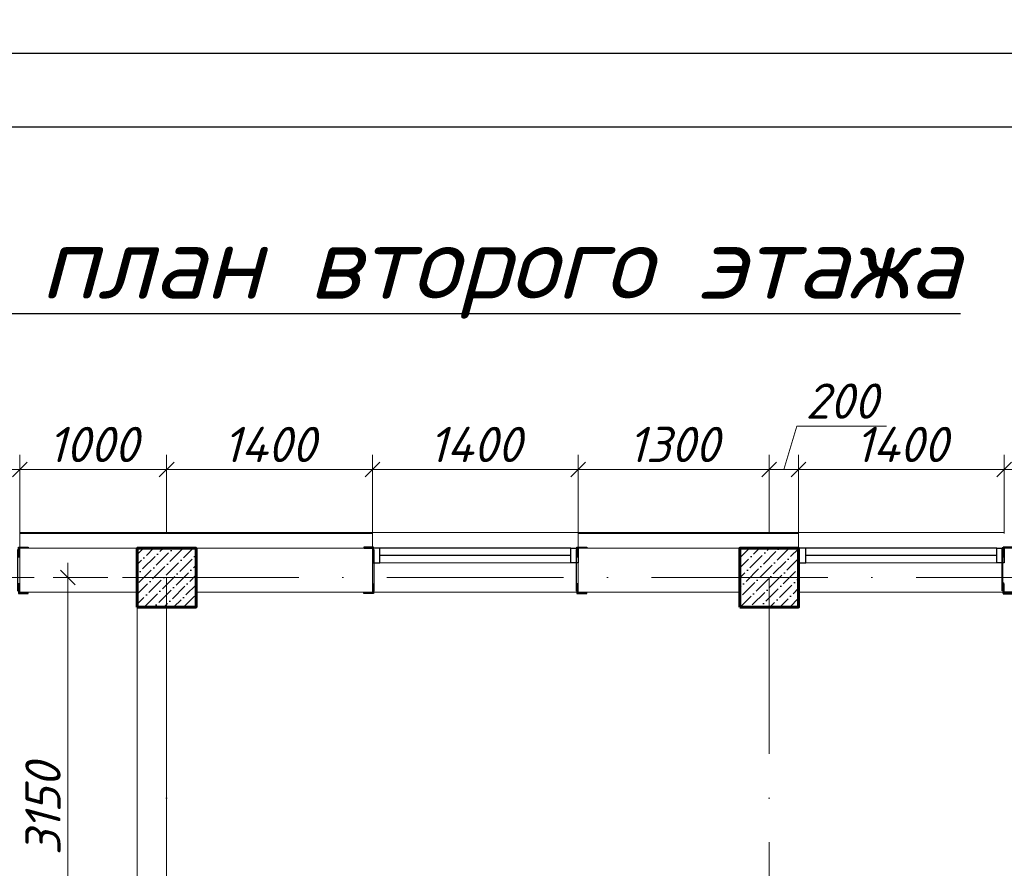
# Model space of a CAD drawing. Header units: millimetres. Extents: x 363306 to 7757304, y 1022887 to 1207196.
# Tile 174 of 256: x 983462 to 990162, y 1083133 to 1088906. Entities that reach past the tile are written whole.
import ezdxf
from ezdxf import colors
from ezdxf.entities.mleader import LeaderData, LeaderLine
from ezdxf.math import Vec2, Vec3

# ---------------------------------------------------------------- set-up
doc = ezdxf.new("R2010")
doc.units = ezdxf.units.MM
doc.linetypes.add('ACAD_ISO10W100', pattern=[18, 12, -3, 0, -3])
for name, color, linetype in [('0 @ 100', 7, 'Continuous'), ('kcd_tx', 7, 'Continuous'), ('O3SAD', 1, 'Continuous')]:
    doc.layers.add(name, color=color, linetype=linetype)
doc.layers.add('5   0.30', color=1, linetype='Continuous', lineweight=30)
doc.layers.add('размеры', color=12, linetype='Continuous', lineweight=15)
doc.styles.add('Arial', font='arial.ttf')
doc.styles.add('ISOCPEUR', font='isocpeur.TTF')
doc.styles.get("Standard").update_dxf_attribs({"font": 'isocpeui.ttf'})
doc.styles.add('WMF-Times New Roman0', font='times.ttf')
doc.styles.add('ГОСТ 2.304', font='isocpeui.ttf')
doc.dimstyles.new('Санжар', dxfattribs={"dimtxt": 240, "dimasz": 200, "dimexe": 200, "dimexo": 200, "dimgap": 50, "dimtad": 1, "dimdec": 0, "dimtxsty": 'Standard', "dimblk": 'OBLIQUE', "dimcen": 2.5, "dimdle": 200, "dimclrd": 152, "dimclre": 152, "dimclrt": 152, "dimadec": 0, "dimazin": 0, "dimtfac": 1, "dimtdec": 0, "dimtmove": 0, "dimatfit": 3, "dimldrblk": 'OBLIQUE', "dimfxl": 0, "dimlwd": 0, "dimlwe": 0, "dimarcsym": 0})

# ---------------------------------------------------------------- blocks, each defined once
blk = doc.blocks.new('*U116')
at = {"color": 0, "linetype": 'ByBlock', "lineweight": -2, "ltscale": 100}
blk.add_lwpolyline([(0, 0), (63, 0), (63, 2.7, 0.414214), (60.7, 5), (12, 5, -0.414214), (5, 12), (5, 60.7, 0.414214), (2.7, 63), (0, 63)], format="xyb", close=True, dxfattribs=at)
blk = doc.blocks.new('fdsfsdfsf')
at = {"layer": '5   0.30', "color": 3, "lineweight": 40, "ltscale": 200}
blk.add_line((598335.9, 1214123.1), (598335.9, 1214407.3), dxfattribs=at)
at = {"layer": '5   0.30', "color": 3, "lineweight": 40, "ltscale": 200, "extrusion": (0, 0, -1), "xscale": 1.05763968, "yscale": 1.05763968, "zscale": -1.05763968, "rotation": 180}
blk.add_blockref('*U116', (-598340, 1214421.6), dxfattribs=at)
at = {"layer": '5   0.30', "color": 3, "lineweight": 40, "ltscale": 200, "xscale": 1.05763968, "yscale": 1.05763968, "zscale": 1.05763968}
blk.add_blockref('*U116', (598340, 1214106.8), dxfattribs=at)
blk = doc.blocks.new('*U25')
at = {"color": 0, "linetype": 'ByBlock', "lineweight": -2, "ltscale": 100}
blk.add_lwpolyline([(0, 0), (63, 0), (63, 2.7, 0.414214), (60.7, 5), (12, 5, -0.414214), (5, 12), (5, 60.7, 0.414214), (2.7, 63), (0, 63)], format="xyb", close=True, dxfattribs=at)
blk = doc.blocks.new('_Oblique')
at = {"color": 0, "linetype": 'ByBlock', "lineweight": -2}
blk.add_line((-0.5, -0.5), (0.5, 0.5), dxfattribs=at)
blk = doc.blocks.new('*D468')
at = {"layer": 'Defpoints', "color": 0, "lineweight": 25, "transparency": 16777216}
for p in [(983462.3, 1085846.3), (982062.3, 1085310.4), (983462.3, 1085310.4)]:
    blk.add_point(p, dxfattribs=at)
at = {"layer": 'kcd_tx', "lineweight": 0, "transparency": 16777216}
for p, q in [((982062.3, 1085410.4), (982062.3, 1085946.3)), ((983462.3, 1085410.4), (983462.3, 1085946.3)), ((981962.3, 1085846.3), (983562.3, 1085846.3))]:
    blk.add_line(p, q, dxfattribs=at)
at = {"layer": 'kcd_tx', "lineweight": 0, "transparency": 16777216, "xscale": 100, "yscale": 100, "zscale": 100, "rotation": 180}
blk.add_blockref('_Oblique', (982062.3, 1085846.3), dxfattribs=at)
at = {"layer": 'kcd_tx', "lineweight": 0, "transparency": 16777216, "xscale": 100, "yscale": 100, "zscale": 100}
blk.add_blockref('_Oblique', (983462.3, 1085846.3), dxfattribs=at)
at = {"layer": 'kcd_tx', "lineweight": 30, "transparency": 16777216, "insert": (982762.3, 1086016.3), "char_height": 240, "attachment_point": 5}
blk.add_mtext('1400', dxfattribs=at)
blk = doc.blocks.new('*D469')
at = {"layer": 'Defpoints', "color": 0, "lineweight": 25, "transparency": 16777216}
for p in [(984462.3, 1085846.3), (983462.3, 1085310.4), (984462.3, 1085310.4)]:
    blk.add_point(p, dxfattribs=at)
at = {"layer": 'kcd_tx', "lineweight": 0, "transparency": 16777216}
for p, q in [((983462.3, 1085410.4), (983462.3, 1085946.3)), ((984462.3, 1085410.4), (984462.3, 1085946.3)), ((983362.3, 1085846.3), (984562.3, 1085846.3))]:
    blk.add_line(p, q, dxfattribs=at)
at = {"layer": 'kcd_tx', "lineweight": 0, "transparency": 16777216, "xscale": 100, "yscale": 100, "zscale": 100, "rotation": 180}
blk.add_blockref('_Oblique', (983462.3, 1085846.3), dxfattribs=at)
at = {"layer": 'kcd_tx', "lineweight": 0, "transparency": 16777216, "xscale": 100, "yscale": 100, "zscale": 100}
blk.add_blockref('_Oblique', (984462.3, 1085846.3), dxfattribs=at)
at = {"layer": 'kcd_tx', "lineweight": 30, "transparency": 16777216, "insert": (983962.3, 1086016.3), "char_height": 240, "attachment_point": 5}
blk.add_mtext('1000', dxfattribs=at)
blk = doc.blocks.new('*D470')
at = {"layer": 'Defpoints', "color": 0, "lineweight": 25, "transparency": 16777216}
for p in [(985862.3, 1085846.3), (984462.3, 1085310.4), (985862.3, 1085310.4)]:
    blk.add_point(p, dxfattribs=at)
at = {"layer": 'kcd_tx', "lineweight": 0, "transparency": 16777216}
for p, q in [((984462.3, 1085410.4), (984462.3, 1085946.3)), ((985862.3, 1085410.4), (985862.3, 1085946.3)), ((984362.3, 1085846.3), (985962.3, 1085846.3))]:
    blk.add_line(p, q, dxfattribs=at)
at = {"layer": 'kcd_tx', "lineweight": 0, "transparency": 16777216, "xscale": 100, "yscale": 100, "zscale": 100, "rotation": 180}
blk.add_blockref('_Oblique', (984462.3, 1085846.3), dxfattribs=at)
at = {"layer": 'kcd_tx', "lineweight": 0, "transparency": 16777216, "xscale": 100, "yscale": 100, "zscale": 100}
blk.add_blockref('_Oblique', (985862.3, 1085846.3), dxfattribs=at)
at = {"layer": 'kcd_tx', "lineweight": 30, "transparency": 16777216, "insert": (985162.3, 1086016.3), "char_height": 240, "attachment_point": 5}
blk.add_mtext('1400', dxfattribs=at)
blk = doc.blocks.new('*D471')
at = {"layer": 'Defpoints', "color": 0, "lineweight": 25, "transparency": 16777216}
for p in [(987262.3, 1085846.3), (985862.3, 1085310.4), (987262.3, 1085310.4)]:
    blk.add_point(p, dxfattribs=at)
at = {"layer": 'kcd_tx', "lineweight": 0, "transparency": 16777216}
for p, q in [((985862.3, 1085410.4), (985862.3, 1085946.3)), ((987262.3, 1085410.4), (987262.3, 1085946.3)), ((985762.3, 1085846.3), (987362.3, 1085846.3))]:
    blk.add_line(p, q, dxfattribs=at)
at = {"layer": 'kcd_tx', "lineweight": 0, "transparency": 16777216, "xscale": 100, "yscale": 100, "zscale": 100, "rotation": 180}
blk.add_blockref('_Oblique', (985862.3, 1085846.3), dxfattribs=at)
at = {"layer": 'kcd_tx', "lineweight": 0, "transparency": 16777216, "xscale": 100, "yscale": 100, "zscale": 100}
blk.add_blockref('_Oblique', (987262.3, 1085846.3), dxfattribs=at)
at = {"layer": 'kcd_tx', "lineweight": 30, "transparency": 16777216, "insert": (986562.3, 1086016.3), "char_height": 240, "attachment_point": 5}
blk.add_mtext('1400', dxfattribs=at)
blk = doc.blocks.new('*D472')
at = {"layer": 'Defpoints', "color": 0, "lineweight": 25, "transparency": 16777216}
for p in [(988562.3, 1085846.3), (987262.3, 1085310.4), (988562.3, 1085310.4)]:
    blk.add_point(p, dxfattribs=at)
at = {"layer": 'kcd_tx', "lineweight": 0, "transparency": 16777216}
for p, q in [((987262.3, 1085410.4), (987262.3, 1085946.3)), ((988562.3, 1085410.4), (988562.3, 1085946.3)), ((987162.3, 1085846.3), (988662.3, 1085846.3))]:
    blk.add_line(p, q, dxfattribs=at)
at = {"layer": 'kcd_tx', "lineweight": 0, "transparency": 16777216, "xscale": 100, "yscale": 100, "zscale": 100, "rotation": 180}
blk.add_blockref('_Oblique', (987262.3, 1085846.3), dxfattribs=at)
at = {"layer": 'kcd_tx', "lineweight": 0, "transparency": 16777216, "xscale": 100, "yscale": 100, "zscale": 100}
blk.add_blockref('_Oblique', (988562.3, 1085846.3), dxfattribs=at)
at = {"layer": 'kcd_tx', "lineweight": 30, "transparency": 16777216, "insert": (987912.3, 1086016.3), "char_height": 240, "attachment_point": 5}
blk.add_mtext('1300', dxfattribs=at)
blk = doc.blocks.new('*D473')
at = {"layer": 'Defpoints', "color": 0, "lineweight": 25, "transparency": 16777216}
for p in [(988762.3, 1085846.3), (988562.3, 1085310.4), (988762.3, 1085310.4)]:
    blk.add_point(p, dxfattribs=at)
at = {"layer": 'kcd_tx', "lineweight": 0, "transparency": 16777216}
for p, q in [((988662.3, 1085846.3), (988750.8, 1086141.3)), ((988750.8, 1086141.3), (989360.6, 1086141.3)), ((988562.3, 1085410.4), (988562.3, 1085946.3)), ((988762.3, 1085410.4), (988762.3, 1085946.3)), ((988462.3, 1085846.3), (988862.3, 1085846.3))]:
    blk.add_line(p, q, dxfattribs=at)
at = {"layer": 'kcd_tx', "lineweight": 0, "transparency": 16777216, "xscale": 100, "yscale": 100, "zscale": 100, "rotation": 180}
blk.add_blockref('_Oblique', (988562.3, 1085846.3), dxfattribs=at)
at = {"layer": 'kcd_tx', "lineweight": 0, "transparency": 16777216, "xscale": 100, "yscale": 100, "zscale": 100}
blk.add_blockref('_Oblique', (988762.3, 1085846.3), dxfattribs=at)
at = {"layer": 'kcd_tx', "lineweight": 30, "transparency": 16777216, "insert": (989055.7, 1086311.3), "char_height": 240, "attachment_point": 5}
blk.add_mtext('200', dxfattribs=at)
blk = doc.blocks.new('*D474')
at = {"layer": 'Defpoints', "color": 0, "lineweight": 25, "transparency": 16777216}
for p in [(990162.3, 1085846.3), (988762.3, 1085310.4), (990162.3, 1085310.4)]:
    blk.add_point(p, dxfattribs=at)
at = {"layer": 'kcd_tx', "lineweight": 0, "transparency": 16777216}
for p, q in [((988762.3, 1085410.4), (988762.3, 1085946.3)), ((990162.3, 1085410.4), (990162.3, 1085946.3)), ((988662.3, 1085846.3), (990262.3, 1085846.3))]:
    blk.add_line(p, q, dxfattribs=at)
at = {"layer": 'kcd_tx', "lineweight": 0, "transparency": 16777216, "xscale": 100, "yscale": 100, "zscale": 100, "rotation": 180}
blk.add_blockref('_Oblique', (988762.3, 1085846.3), dxfattribs=at)
at = {"layer": 'kcd_tx', "lineweight": 0, "transparency": 16777216, "xscale": 100, "yscale": 100, "zscale": 100}
blk.add_blockref('_Oblique', (990162.3, 1085846.3), dxfattribs=at)
at = {"layer": 'kcd_tx', "lineweight": 30, "transparency": 16777216, "insert": (989462.3, 1086016.3), "char_height": 240, "attachment_point": 5}
blk.add_mtext('1400', dxfattribs=at)
blk = doc.blocks.new('*D475')
at = {"layer": 'Defpoints', "color": 0, "lineweight": 25, "transparency": 16777216}
for p in [(991492.3, 1085846.3), (990162.3, 1085310.4), (991492.3, 1085310.4)]:
    blk.add_point(p, dxfattribs=at)
at = {"layer": 'kcd_tx', "lineweight": 0, "transparency": 16777216}
for p, q in [((990162.3, 1085410.4), (990162.3, 1085946.3)), ((991492.3, 1085410.4), (991492.3, 1085946.3)), ((990062.3, 1085846.3), (991592.3, 1085846.3))]:
    blk.add_line(p, q, dxfattribs=at)
at = {"layer": 'kcd_tx', "lineweight": 0, "transparency": 16777216, "xscale": 100, "yscale": 100, "zscale": 100, "rotation": 180}
blk.add_blockref('_Oblique', (990162.3, 1085846.3), dxfattribs=at)
at = {"layer": 'kcd_tx', "lineweight": 0, "transparency": 16777216, "xscale": 100, "yscale": 100, "zscale": 100}
blk.add_blockref('_Oblique', (991492.3, 1085846.3), dxfattribs=at)
at = {"layer": 'kcd_tx', "lineweight": 30, "transparency": 16777216, "insert": (990827.3, 1086016.3), "char_height": 240, "attachment_point": 5}
blk.add_mtext('1330', dxfattribs=at)
blk = doc.blocks.new('*D687')
at = {"layer": 'Defpoints', "color": 0, "lineweight": 25, "transparency": 16777216}
for p in [(983790.8, 1085110.4), (984162.3, 1085110.4), (984262.3, 1081960.4)]:
    blk.add_point(p, dxfattribs=at)
at = {"layer": 'kcd_tx', "lineweight": 0, "transparency": 16777216}
for p, q in [((983790.8, 1081860.4), (983790.8, 1085210.4)), ((984062.3, 1085110.4), (983690.8, 1085110.4)), ((984162.3, 1081960.4), (983690.8, 1081960.4))]:
    blk.add_line(p, q, dxfattribs=at)
at = {"layer": 'kcd_tx', "lineweight": 0, "transparency": 16777216, "xscale": 100, "yscale": 100, "zscale": 100}
for p, rotation in [((983790.8, 1085110.4), 90), ((983790.8, 1081960.4), 270)]:
    blk.add_blockref('_Oblique', p, dxfattribs=dict(at, rotation=rotation))
at = {"layer": 'kcd_tx', "lineweight": 30, "transparency": 16777216, "insert": (983620.8, 1083535.4), "char_height": 240, "attachment_point": 5, "rotation": 90}
blk.add_mtext('3150', dxfattribs=at)
blk = doc.blocks.new('RTGSFDGDG')
at = {"layer": '5   0.30', "color": 3, "lineweight": 30, "ltscale": 200}
for p, q in [((683723.9, 1832867.9), (683723.9, 1833152.1)), ((685099.5, 1832867.9), (685099.5, 1833152.1))]:
    blk.add_line(p, q, dxfattribs=at)
at = {"layer": '5   0.30', "color": 3, "lineweight": 30, "ltscale": 200, "extrusion": (0, 0, -1), "yscale": 1.05763968, "zscale": -1.05763968, "rotation": 180}
for p, xscale in [((-683719.8, 1833166.4), -1.05763968), ((-685103.5, 1833166.4), 1.05763968)]:
    blk.add_blockref('*U25', p, dxfattribs=dict(at, xscale=xscale))
at = {"layer": '5   0.30', "color": 3, "lineweight": 30, "ltscale": 200, "yscale": 1.05763968, "zscale": 1.05763968}
for p, xscale in [((683719.8, 1832851.5), -1.05763968), ((685103.5, 1832851.5), 1.05763968)]:
    blk.add_blockref('*U25', p, dxfattribs=dict(at, xscale=xscale))
ml = blk.add_multileader_mtext('Standard')
ml.set_content('{\\fISOCPEUR|b0|i1|c204|p34;\\C5;Ст-2}', color=256, style='ISOCPEUR')
ml.set_leader_properties()
ml.build(insert=Vec2(0, 0))
ml.multileader.update_dxf_attribs({"text_left_attachment_type": 6, "text_right_attachment_type": 6, "dogleg_length": 0.208, "arrow_head_size": 187.5, "scale": 100})
ctx = ml.context
ctx.base_point, ctx.scale, ctx.char_height, ctx.arrow_head_size, ctx.landing_gap_size, ctx.plane_origin = Vec3(684114.2, 1832299.9), 100, 200, 187.5, 0, Vec3(688349.8, 1830937.9)
ctx.left_attachment, ctx.right_attachment, ctx.text_align_type = 6, 6, 1
notes = []
notes.append((ctx, [(1, (1, 1, 0), (684744, 1832299.9), (-1, 0), 20.8, [(2, [(683719.8, 1832851.5)], 0, []), (1, [(685122.3, 1832860), (685122.3, 1832860)], 0, [])])]))
ctx.mtext.insert, ctx.mtext.alignment, ctx.mtext.flow_direction = Vec3(684418.7, 1832539.9), 2, 5
for ctx, leaders in notes:
    for number, flags, end, landing, length, lines in leaders:
        leader = LeaderData()
        leader.index, (leader.has_last_leader_line, leader.has_dogleg_vector, leader.attachment_direction) = number, flags
        leader.last_leader_point, leader.dogleg_vector, leader.dogleg_length = Vec3(end), Vec3(landing), length
        for number, points, colour, breaks in lines:
            line = LeaderLine()
            line.index, line.vertices, line.color, line.breaks = number, Vec3.list(points), colors.encode_raw_color(colour), breaks
            leader.lines.append(line)
        ctx.leaders.append(leader)

msp = doc.modelspace()

# ---------------------------------------------------------------- hatches: boundary and pattern name
at = {"ltscale": 100}
h = msp.add_hatch(dxfattribs=at)
h.set_pattern_fill('ANSI36', color=256, scale=15, style=0)
h.set_pattern_definition([(45, (-16059500.283, 10268140.387), (25.25697034, 92.60889125), [119.0625, -23.8125, 0, -23.8125])])
h.paths.add_polyline_path([(984662.268, 1085310.387), (984262.268, 1085310.387), (984262.268, 1084910.387), (984662.268, 1084910.387)])
h = msp.add_hatch(dxfattribs=at)
h.set_pattern_fill('ANSI36', color=256, scale=15, style=0)
h.set_pattern_definition([(45, (-16064200.283, 10268140.387), (25.25697034, 92.60889125), [119.0625, -23.8125, 0, -23.8125])])
h.paths.add_polyline_path([(988762.268, 1085310.387), (988362.268, 1085310.387), (988362.268, 1084910.387), (988762.268, 1084910.387)])

# ---------------------------------------------------------------- linework, layer by layer
at = {"lineweight": 0, "ltscale": 100}
for p, q in [((987262.268, 1085417.387), (985862.268, 1085417.387)), ((990162.268, 1085417.387), (988762.268, 1085417.387)), ((985862.268, 1085310.387), (983462.268, 1085310.387)), ((983462.268, 1085310.387), (983462.268, 1085010.387)), ((985862.268, 1085310.387), (985862.268, 1085010.387)), ((988762.268, 1085310.387), (987262.268, 1085310.387)), ((987262.268, 1085310.387), (987262.268, 1085010.387)), ((984262.268, 1085010.387), (983462.268, 1085010.387)), ((985862.268, 1085010.387), (984662.268, 1085010.387)), ((988362.268, 1085010.387), (987262.268, 1085010.387)), ((984262.268, 1079010.387), (984262.268, 1084910.387)), ((984462.268, 1079010.387), (984462.268, 1084910.387))]:
    msp.add_line(p, q, dxfattribs=at)
at = {"color": 5}
for p, q in [((987212.268, 1085310.387), (985912.268, 1085310.387)), ((990112.268, 1085310.387), (988812.268, 1085310.387)), ((987212.268, 1085260.387), (985912.268, 1085260.387)), ((990112.268, 1085260.387), (988812.268, 1085260.387))]:
    msp.add_line(p, q, dxfattribs=at)
at = {"color": 5, "lineweight": 0}
for p, q in [((987212.268, 1085210.387), (985912.268, 1085210.387)), ((990112.268, 1085210.387), (988812.268, 1085210.387))]:
    msp.add_line(p, q, dxfattribs=at)
at = {"color": 1, "linetype": 'ACAD_ISO10W100', "lineweight": 9, "ltscale": 100}
for p, q in [((997962.268, 1085110.387), (969088.863, 1085110.387)), ((984462.268, 1085110.387), (984462.268, 1066417.835)), ((988562.268, 1085110.387), (988562.268, 1066417.835))]:
    msp.add_line(p, q, dxfattribs=at)
at = {"lineweight": 9, "ltscale": 100}
for p, q in [((987262.268, 1085010.387), (985862.268, 1085010.387)), ((987262.268, 1085010.387), (985862.268, 1085010.387)), ((990162.268, 1085010.387), (988762.268, 1085010.387)), ((990162.268, 1085010.387), (988762.268, 1085010.387))]:
    msp.add_line(p, q, dxfattribs=at)
at = {"lineweight": 30}
msp.add_lwpolyline([(967706.348, 1088178.072), (1007206.348, 1088178.072), (1007206.348, 1059478.072), (967706.348, 1059478.072)], close=True, dxfattribs=at)
at = {"color": 252, "lineweight": 0, "ltscale": 100}
for points in [[(985862.268, 1085417.387), (983462.268, 1085417.387)], [(983462.268, 1085310.387), (983462.268, 1085417.387)], [(985862.268, 1085310.387), (985862.268, 1085417.387)], [(988762.268, 1085417.387), (987262.268, 1085417.387)], [(987262.268, 1085310.387), (987262.268, 1085417.387)], [(988762.268, 1085310.387), (988762.268, 1085417.387)]]:
    msp.add_lwpolyline(points, dxfattribs=at)
at = {"color": 32, "lineweight": 0, "ltscale": 100}
for points in [[(985862.268, 1085410.387), (983462.268, 1085410.387)], [(988762.268, 1085410.387), (987262.268, 1085410.387)]]:
    msp.add_lwpolyline(points, dxfattribs=at)
at = {"color": 5}
for points in [[(985862.268, 1085210.387), (985912.268, 1085210.387), (985912.268, 1085310.387), (985862.268, 1085310.387)], [(987262.268, 1085210.387), (987212.268, 1085210.387), (987212.268, 1085310.387), (987262.268, 1085310.387)], [(988762.268, 1085210.387), (988812.268, 1085210.387), (988812.268, 1085310.387), (988762.268, 1085310.387)], [(990162.268, 1085210.387), (990112.268, 1085210.387), (990112.268, 1085310.387), (990162.268, 1085310.387)]]:
    msp.add_lwpolyline(points, close=True, dxfattribs=at)
at = {"layer": 'O3SAD', "color": 1}
msp.add_lwpolyline([(965706.348, 1088678.072), (1007706.348, 1088678.072), (1007706.348, 1058978.072), (965706.348, 1058978.072)], close=True, dxfattribs=at)
at = {"layer": 'размеры', "lineweight": 60, "ltscale": 5}
for points in [[(984262.268, 1084910.387), (984662.268, 1084910.387), (984662.268, 1085310.387), (984262.268, 1085310.387)], [(988362.268, 1084910.387), (988762.268, 1084910.387), (988762.268, 1085310.387), (988362.268, 1085310.387)]]:
    msp.add_lwpolyline(points, close=True, dxfattribs=at)

# ---------------------------------------------------------------- block references
at = {"color": 18, "lineweight": 30, "true_color": 0x000000}
for p in [(298350.601, -747849.583), (302150.601, -747849.583)]:
    msp.add_blockref('RTGSFDGDG', p, dxfattribs=at)
at = {"color": 244, "lineweight": 0, "true_color": 0x991b1e}
msp.add_blockref('fdsfsdfsf', (391814.845, -129103.783), dxfattribs=at)

# ---------------------------------------------------------------- texts
at = {"color": 116, "lineweight": 0, "true_color": 0x136734, "insert": (883892.483, 1087785.858), "char_height": 500, "width": 18765.00851, "attachment_point": 1, "style": 'Arial'}
msp.add_mtext('\\pi1602.2;{\\fISOCPEUR|b0|i1|c204|p34;\\L\\C256;\\c0;План ленточного фундамента для перегородки }', dxfattribs=at)
at = {"insert": (984829.162, 1087507.816), "char_height": 500, "width": 13917.49955, "attachment_point": 2, "style": 'WMF-Times New Roman0'}
msp.add_mtext('{\\fISOCPEUR|b0|i1|c204|p34;\\LКладочный план второго этажа }', dxfattribs=at)
at = {"layer": '0 @ 100', "color": 7, "insert": (761996.908, 1075986.433), "char_height": 318.940213, "width": 19697.5359, "attachment_point": 4, "style": 'ГОСТ 2.304'}
msp.add_mtext('\\pi5457.36288;{\\fISOCPEUR|b1|i1|c204|p34;Характеристика участка строительства:\\P\\pi0;\\P}Расчетная зимняя температура воздух 15 °С.\\PСкоростной напор ветра   - 38кг/м2.\\PВес снегового покрова    - 50кг/м2.\\PКлассификация зданий по функциональной пожарной опасности - Ф 4.1 \\PКоэффициент надежности по назначению - 0.95\\P\\P^IПроектом разработано подъёмник для мало мобильных граждан населения грузоподъемностью 250 кг. скоростью 0,25 см/с. Двери шахт подъёмника противопожарные с пределом огнестойкости El 30. Подъёмники оборудованы кабинами габаритами 1500х1500 мм, ширина дверей кабины обеспечивает проезд инвалидной коляски. Для экстренных случаев подъёмник оснащен дополнительным аккумулятором и механическим спуском для безопасного спуска пассажира в нулевую отметку. Так же в дверях подъёмника установлены замки датчики которые открываются с ключевыми картами, чтобы открыть двери подъёмника.\\P^IС внешней и внутренней стороны наружных стен предусмотрено обшивка из аквапанелей толщиной 12,5мм с утеплением из минераловатной ваты на кварцевой основе, А =0,040 Вт/мС, толщиной 100мм. (по теплотехническому расчету). Наружная отделка из органическое стекло.\\P^IПодрядчик обязан предоставить заказчику сертификаты соответствия и пожарной безопасности на фасадную систему и все применяемые в данной системе материалы и изделия.\\PКонструкции, изделия и материалы применены по действующим стандартам, ТУ, сертификатам. На путях эвакуации используются отделочные материалы, соответствующие требованиям п. 5.25 ШНК 2.01.02-04.\\PОтделка стен с внутренней стороны окраска водоэмульсионными красками светлых тонов. Во внутренней и наружной отделке использованы современные отделочные материалы используемые на территории Республики Узбекистан.\\P^IКрыша - скатная из металлических профилированных листов с полимерными покрытиями с обеих сторон толщ.0,55мм по металлическим конструкциям.\\P^IПо периметру наружных стен устраивается бетонная отмостка. Бетон кл.В 7,5 шириной 1000 мм, толщиной 50 мм по гравийному основанию толщиной 100 мм -150 мм.\\P^IВсе строительно-монтажные работы вести согласно указаний соответствующих строительных норм и проекта производства работ (П.П.Р.) на основании ШНК 3.01.01 - 03 и КМК 3.01.02 - 00.', dxfattribs=at)

# ---------------------------------------------------------------- dimensions: what is measured, and where the dimension line sits
at = {"layer": 'kcd_tx', "color": 244, "lineweight": 30, "true_color": 0x991b1e}
for base, p1, p2, picture, middle in [((988762.268, 1085846.326), (988562.268, 1085310.387), (988762.268, 1085310.387), '*D473', (988800.768, 1086311.326)), ((983462.268, 1085846.326), (982062.268, 1085310.387), (983462.268, 1085310.387), '*D468', (982762.268, 1086016.326)), ((984462.268, 1085846.326), (983462.268, 1085310.387), (984462.268, 1085310.387), '*D469', (983962.268, 1086016.326)), ((985862.268, 1085846.326), (984462.268, 1085310.387), (985862.268, 1085310.387), '*D470', (985162.268, 1086016.326)), ((987262.289, 1085846.326), (985862.268, 1085310.387), (987262.289, 1085310.387), '*D471', (986562.278, 1086016.326)), ((988562.268, 1085846.326), (987262.289, 1085310.387), (988562.268, 1085310.387), '*D472', (987912.278, 1086016.326)), ((990162.268, 1085846.326), (988762.268, 1085310.387), (990162.268, 1085310.387), '*D474', (989462.268, 1086016.326)), ((991492.268, 1085846.326), (990162.268, 1085310.387), (991492.268, 1085310.387), '*D475', (990827.268, 1086016.326))]:
    dim = msp.add_linear_dim(base=base, p1=p1, p2=p2, dimstyle='Санжар', override={"dimasz": 100, "dimexe": 100, "dimexo": 100, "dimdle": 100, "dimclrd": 256, "dimclre": 256, "dimclrt": 256, "dimtmove": 1, "dimfxl": 0, "dimarcsym": 2}, dxfattribs=at)
    dim.commit()
    dim.dimension.update_dxf_attribs({"geometry": picture, "text_midpoint": middle})
dim = msp.add_linear_dim(base=(983790.819, 1085110.387), p1=(984262.268, 1081960.387), p2=(984162.268, 1085110.387), angle=90, dimstyle='Санжар', override={"dimasz": 100, "dimexe": 100, "dimexo": 100, "dimdle": 100, "dimclrd": 256, "dimclre": 256, "dimclrt": 256, "dimtmove": 1, "dimfxl": 0, "dimarcsym": 2}, dxfattribs=at)
dim.commit()
dim.dimension.update_dxf_attribs({"geometry": '*D687', "text_midpoint": (983620.819, 1083535.387)})

doc.saveas('drawing.dxf')
